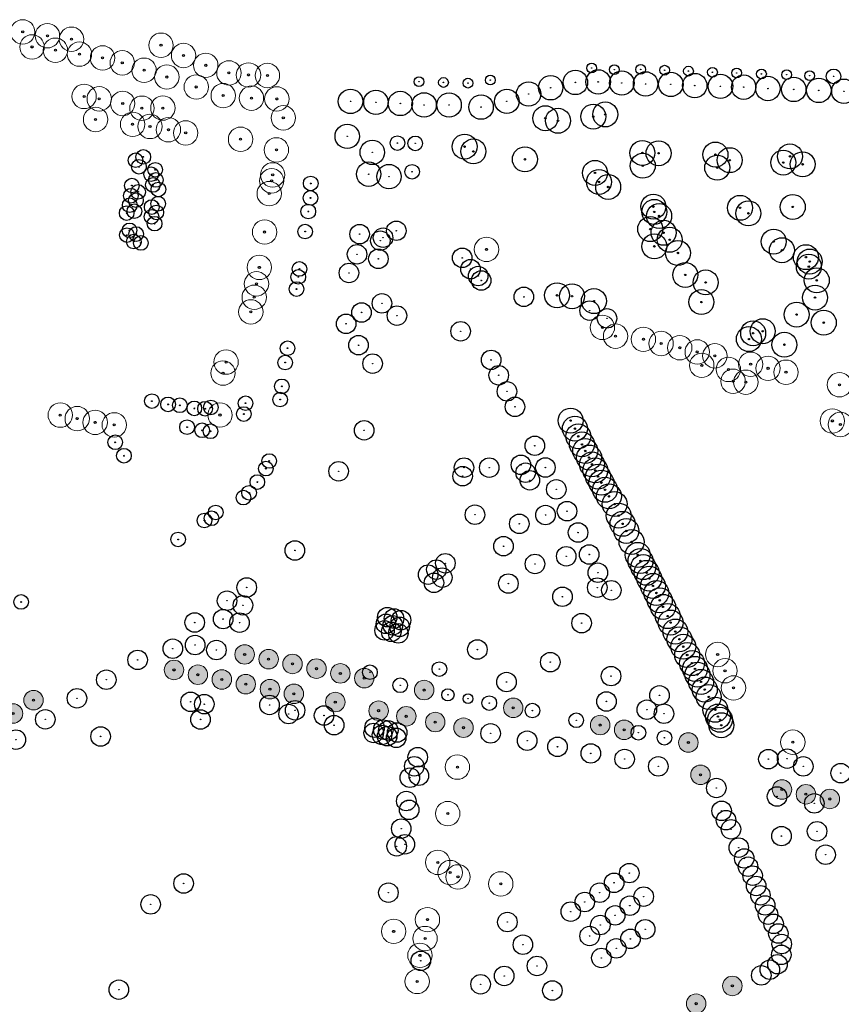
# Model space of a CAD drawing. Header units: metres. Extents: x 90594 to 181825, y 464363 to 930467.
# Tile 10 of 12: x 91999 to 92336, y 464586 to 464989. Entities that reach past the tile are written whole.
import ezdxf

# ---------------------------------------------------------------- set-up
doc = ezdxf.new("R2010")
doc.units = ezdxf.units.M
for name, color, linetype in [('00 bomen', 2, 'Continuous'), ('96.3 Toekomstige bomen', 6, 'Continuous'), ('97.2 Huidige bomen', 1, 'Continuous'), ('97.2 Huidige bomen_to cut', 8, 'Continuous'), ('_g_bomen_kroon', 10, 'Continuous'), ('_g_bomen_stam', 10, 'Continuous')]:
    doc.layers.add(name, color=color, linetype=linetype)
doc.layers.add('96.3 toekomstige bomen H', color=70, linetype='Continuous', transparency=0.7)

# ---------------------------------------------------------------- blocks, each defined once
blk = doc.blocks.new('*U160')
at = {"layer": '_g_bomen_stam'}
h = blk.add_hatch(color=0, dxfattribs=at)
edge = h.paths.add_edge_path()
edge.add_arc((0, 0), 102, 0, 360)
at = {"layer": '_g_bomen_kroon', "color": 0}
blk.add_circle((0, 0), 4000, dxfattribs=at)
at = {"layer": '_g_bomen_stam', "color": 0}
blk.add_circle((0, 0), 102, dxfattribs=at)
blk = doc.blocks.new('bomen')
at = {"layer": '00 bomen', "color": 0, "lineweight": 9, "ltscale": 0.2}
blk.add_circle((90971.25, 465182.2), 5, dxfattribs=at)
at = {"layer": '00 bomen', "color": 0}
blk.add_circle((90971.25, 465182.2), 0.421, dxfattribs=at)
blk = doc.blocks.new('recente bomen')
at = {"layer": '00 bomen', "color": 0, "ltscale": 20}
for radius in [5.12, 0.291]:
    blk.add_circle((0, 0), radius, dxfattribs=at)
blk = doc.blocks.new('*U174')
at = {"layer": '_g_bomen_stam'}
h = blk.add_hatch(color=0, dxfattribs=at)
edge = h.paths.add_edge_path()
edge.add_arc((0, 0), 102, 0, 360)
at = {"layer": '_g_bomen_kroon', "color": 0}
blk.add_circle((0, 0), 4000, dxfattribs=at)
at = {"layer": '_g_bomen_stam', "color": 0}
blk.add_circle((0, 0), 102, dxfattribs=at)
blk = doc.blocks.new('*U161')
at = {"layer": '_g_bomen_stam'}
h = blk.add_hatch(color=0, dxfattribs=at)
edge = h.paths.add_edge_path()
edge.add_arc((0, 0), 102, 0, 360)
at = {"layer": '_g_bomen_kroon', "color": 0}
blk.add_circle((0, 0), 3000, dxfattribs=at)
at = {"layer": '_g_bomen_stam', "color": 0}
blk.add_circle((0, 0), 102, dxfattribs=at)
blk = doc.blocks.new('*U162')
at = {"layer": '_g_bomen_stam'}
h = blk.add_hatch(color=0, dxfattribs=at)
edge = h.paths.add_edge_path()
edge.add_arc((0, 0), 102, 0, 360)
at = {"layer": '_g_bomen_kroon', "color": 0}
blk.add_circle((0, 0), 2000, dxfattribs=at)
at = {"layer": '_g_bomen_stam', "color": 0}
blk.add_circle((0, 0), 102, dxfattribs=at)
blk = doc.blocks.new('*U168')
at = {"layer": '_g_bomen_stam'}
h = blk.add_hatch(color=0, dxfattribs=at)
edge = h.paths.add_edge_path()
edge.add_arc((0, 0), 102, 0, 360)
at = {"layer": '_g_bomen_kroon', "color": 0}
blk.add_circle((0, 0), 2500, dxfattribs=at)
at = {"layer": '_g_bomen_stam', "color": 0}
blk.add_circle((0, 0), 102, dxfattribs=at)
blk = doc.blocks.new('*U95')
at = {"layer": '_g_bomen_stam'}
h = blk.add_hatch(color=0, dxfattribs=at)
edge = h.paths.add_edge_path()
edge.add_arc((0, 0), 102, 0, 360)
at = {"layer": '00 bomen', "color": 0}
blk.add_circle((0, 0), 3000, dxfattribs=at)
at = {"layer": '_g_bomen_stam', "color": 0}
blk.add_circle((0, 0), 102, dxfattribs=at)
blk = doc.blocks.new('*U97')
at = {"layer": '_g_bomen_stam'}
h = blk.add_hatch(color=0, dxfattribs=at)
edge = h.paths.add_edge_path()
edge.add_arc((0, 0), 102, 0, 360)
at = {"layer": '00 bomen', "color": 0}
blk.add_circle((0, 0), 2000, dxfattribs=at)
at = {"layer": '_g_bomen_stam', "color": 0}
blk.add_circle((0, 0), 102, dxfattribs=at)
blk = doc.blocks.new('*U96')
at = {"layer": '_g_bomen_stam'}
h = blk.add_hatch(color=0, dxfattribs=at)
edge = h.paths.add_edge_path()
edge.add_arc((0, 0), 102, 0, 360)
at = {"layer": '00 bomen', "color": 0}
blk.add_circle((0, 0), 5000, dxfattribs=at)
at = {"layer": '_g_bomen_stam', "color": 0}
blk.add_circle((0, 0), 102, dxfattribs=at)
blk = doc.blocks.new('design bomen')
at = {"layer": '96.3 toekomstige bomen H', "ltscale": 5}
h = blk.add_hatch(color=256, dxfattribs=at)
h.dxf.hatch_style = 1
edge = h.paths.add_edge_path()
edge.add_arc((90971.25, 465182.2), 4, 0, 360)
at = {"layer": '00 bomen', "color": 0, "lineweight": 9, "ltscale": 0.2}
blk.add_circle((90971.25, 465182.2), 4, dxfattribs=at)
at = {"layer": '00 bomen', "color": 0}
blk.add_circle((90971.25, 465182.2), 0.421, dxfattribs=at)

msp = doc.modelspace()

# ---------------------------------------------------------------- block references
at = {"layer": '96.3 Toekomstige bomen', "ltscale": 20}
for p in [(1120.13, -453.02), (1129.94, -454.96), (1139.75, -456.91), (1091.17, -459.38), (1100.97, -461.33), (1149.56, -458.85), (1159.36, -460.8), (1169.17, -462.75), (1110.78, -463.27), (1120.59, -465.22), (1130.5, -467.23), (1140.31, -469.18), (1193.69, -467.61), (1033.6, -471.77), (1157.28, -472.55), (1230.22, -474.93), (1025.22, -477.22), (1175.05, -476.07), (1186.37, -478.38), (1198.25, -480.74), (1265.86, -481.96), (1209.82, -483.04), (1275.67, -483.9), (1302, -489.13), (1306.98, -502.34), (1340.38, -508.37), (1350.19, -510.32), (1360, -512.26), (1320.03, -588.87), (1305.18, -596.14)]:
    msp.add_blockref('design bomen', p, dxfattribs=at)
at = {"layer": '97.2 Huidige bomen', "rotation": 0.07701555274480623}
for p in [(1654.53, -319.77), (1664.67, -321.34), (1674.52, -322.76), (1658.36, -325.93), (1667.94, -327.28), (1711.22, -325.23), (1677.79, -328.87), (1687.26, -330.43), (1720.45, -329.44), (1695.34, -332.43), (1704.28, -335.47), (1729.56, -333.46), (1713.61, -338.25), (1739.04, -336.58), (1747.07, -337.41), (1754.84, -337.63), (1725.67, -342.34), (1679.7, -346.21), (1685.89, -347.2), (1736.71, -345.87), (1748.29, -346.93), (1758.69, -347.24), (1758.69, -347.24), (1695.52, -349.1), (1703.39, -351.05), (1711.98, -350.98), (1684.39, -355.65), (1761.35, -354.99), (1699.57, -357.63), (1706.7, -358.51), (1714.25, -359.85), (1721.33, -361.17), (1743.82, -363.76), (1758.52, -368.12), (1735.39, -476.77), (1669.92, -476.8), (1676.87, -478.24), (1684.23, -479.79), (1692.05, -480.82), (1832.7, -621.06), (1828.75, -640.1), (1824.65, -660.11), (1829.74, -664.27), (1832.94, -666.05), (1850.48, -668.92), (1820.43, -683.56), (1806.57, -688.37), (1819.45, -691.31), (1817.35, -698.21), (1816.21, -708.9)]:
    msp.add_blockref('bomen', p, dxfattribs=at)
at = {"layer": '97.2 Huidige bomen'}
for name, p, xscale, yscale, zscale in [('*U97', (92233.6, 464969.47), 0.001, 0.001, 0.001), ('*U97', (92242.94, 464968.84), 0.001, 0.001, 0.001), ('*U97', (92253.72, 464968.91), 0.001, 0.001, 0.001), ('*U97', (92263.52, 464968.61), 0.001, 0.001, 0.001), ('*U97', (92273.29, 464968.21), 0.001, 0.001, 0.001), ('*U97', (92283.14, 464967.77), 0.001, 0.001, 0.001), ('*U97', (92293.06, 464967.48), 0.001, 0.001, 0.001), ('*U97', (92162.84, 464963.88), 0.001, 0.001, 0.001), ('*U97', (92172.88, 464963.57), 0.001, 0.001, 0.001), ('*U97', (92192.08, 464964.54), 0.001, 0.001, 0.001), ('*U96', (92216.8, 464961.4), 0.001, 0.001, 0.001), ('*U96', (92226.96, 464963.59), 0.001, 0.001, 0.001), ('*U96', (92236.28, 464963.81), 0.001, 0.001, 0.001), ('*U96', (92245.97, 464963.34), 0.001, 0.001, 0.001), ('*U96', (92255.71, 464962.97), 0.001, 0.001, 0.001), ('*U96', (92266.06, 464962.78), 0.001, 0.001, 0.001), ('*U96', (92275.87, 464962.31), 0.001, 0.001, 0.001), ('*U96', (92286.41, 464962), 0.001, 0.001, 0.001), ('*U96', (92295.92, 464961.66), 0.001, 0.001, 0.001), ('*U96', (92305.84, 464961.09), 0.001, 0.001, 0.001), ('*U97', (92303.22, 464967.08), 0.001, 0.001, 0.001), ('*U96', (92316.46, 464960.72), 0.001, 0.001, 0.001), ('*U97', (92313.57, 464966.74), 0.001, 0.001, 0.001), ('*U97', (92322.94, 464966.35), 0.001, 0.001, 0.001), ('*U95', (92332.76, 464966.07), 0.001, 0.001, 0.001), ('*U97', (92182.92, 464963.3), 0.001, 0.001, 0.001), ('*U96', (92207.76, 464958.85), 0.001, 0.001, 0.001), ('*U96', (92326.72, 464960.31), 0.001, 0.001, 0.001), ('*U96', (92337, 464959.97), 0.001, 0.001, 0.001), ('*U96', (92134.78, 464955.82), 0.001, 0.001, 0.001), ('*U96', (92145.17, 464955.42), 0.001, 0.001, 0.001), ('*U96', (92155.2, 464954.97), 0.001, 0.001, 0.001), ('*U96', (92164.94, 464954.37), 0.001, 0.001, 0.001), ('*U96', (92175.18, 464954.33), 0.001, 0.001, 0.001), ('*U96', (92188.3, 464953.48), 0.001, 0.001, 0.001), ('*U96', (92198.84, 464955.83), 0.001, 0.001, 0.001), ('*U96', (92133.42, 464941.48), 0.001, 0.001, 0.001), ('*U95', (92154, 464938.71), 0.001, 0.001, 0.001), ('*U95', (92161.29, 464938.6), 0.001, 0.001, 0.001), ('*U96', (92143.69, 464934.92), 0.001, 0.001, 0.001), ('recente bomen', (92046.67, 464931.7), 0.5863258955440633, 0.5863258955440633, 0.5863258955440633), ('recente bomen', (92049.83, 464933.08), 0.5863258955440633, 0.5863258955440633, 0.5863258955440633), ('recente bomen', (92048.07, 464929.03), 0.5863258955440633, 0.5863258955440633, 0.5863258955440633), ('recente bomen', (92054.73, 464927.8), 0.5863258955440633, 0.5863258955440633, 0.5863258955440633), ('*U96', (92142.23, 464925.99), 0.001, 0.001, 0.001), ('*U96', (92150.54, 464925), 0.001, 0.001, 0.001), ('*U95', (92160.03, 464926.97), 0.001, 0.001, 0.001), ('recente bomen', (92053.05, 464925.97), 0.5863258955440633, 0.5863258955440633, 0.5863258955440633), ('recente bomen', (92055, 464923.62), 0.5863258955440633, 0.5863258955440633, 0.5863258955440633), ('recente bomen', (92118.46, 464922.18), 0.5863258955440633, 0.5863258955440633, 0.5863258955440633), ('recente bomen', (92045.15, 464921.32), 0.5863258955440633, 0.5863258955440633, 0.5863258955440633), ('recente bomen', (92047.73, 464918.73), 0.5863258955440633, 0.5863258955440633, 0.5863258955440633), ('recente bomen', (92053.76, 464921.56), 0.5863258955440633, 0.5863258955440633, 0.5863258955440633), ('recente bomen', (92056.02, 464919.74), 0.5863258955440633, 0.5863258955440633, 0.5863258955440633), ('recente bomen', (92044.74, 464917.15), 0.5863258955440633, 0.5863258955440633, 0.5863258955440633), ('recente bomen', (92046.83, 464915.31), 0.5863258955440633, 0.5863258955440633, 0.5863258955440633), ('recente bomen', (92118.36, 464916.26), 0.5863258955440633, 0.5863258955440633, 0.5863258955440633), ('recente bomen', (92043.02, 464910.03), 0.5863258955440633, 0.5863258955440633, 0.5863258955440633), ('recente bomen', (92044.28, 464913.28), 0.5863258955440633, 0.5863258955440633, 0.5863258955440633), ('recente bomen', (92046.19, 464910.81), 0.5863258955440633, 0.5863258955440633, 0.5863258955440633), ('recente bomen', (92053.28, 464912.51), 0.5863258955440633, 0.5863258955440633, 0.5863258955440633), ('recente bomen', (92055.16, 464910.3), 0.5863258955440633, 0.5863258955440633, 0.5863258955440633), ('recente bomen', (92055.93, 464913.88), 0.5863258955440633, 0.5863258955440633, 0.5863258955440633), ('recente bomen', (92117.47, 464910.69), 0.5863258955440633, 0.5863258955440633, 0.5863258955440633), ('recente bomen', (92053.21, 464908.54), 0.5863258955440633, 0.5863258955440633, 0.5863258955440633), ('recente bomen', (92044.19, 464902.98), 0.5863258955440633, 0.5863258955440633, 0.5863258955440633), ('recente bomen', (92054.48, 464905.71), 0.5863258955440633, 0.5863258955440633, 0.5863258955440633), ('recente bomen', (92116.17, 464902.49), 0.5863258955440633, 0.5863258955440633, 0.5863258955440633), ('*U160', (92138.49, 464901.42), 0.001, 0.001, 0.001), ('*U160', (92153.54, 464902.8), 0.001, 0.001, 0.001), ('recente bomen', (92043.12, 464901.02), 0.5863258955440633, 0.5863258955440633, 0.5863258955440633), ('recente bomen', (92045.95, 464898.37), 0.5863258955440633, 0.5863258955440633, 0.5863258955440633), ('recente bomen', (92046.91, 464901.46), 0.5863258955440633, 0.5863258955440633, 0.5863258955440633), ('*U160', (92147, 464898.74), 0.001, 0.001, 0.001), ('*U160', (92148.12, 464899.97), 0.001, 0.001, 0.001), ('recente bomen', (92048.86, 464897.81), 0.5863258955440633, 0.5863258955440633, 0.5863258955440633), ('*U160', (92137.44, 464893.15), 0.001, 0.001, 0.001), ('*U160', (92146.18, 464891.3), 0.001, 0.001, 0.001), ('*U160', (92180.56, 464891.7), 0.001, 0.001, 0.001), ('recente bomen', (92113.84, 464887.14), 0.5863258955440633, 0.5863258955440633, 0.5863258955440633), ('*U160', (92134.14, 464885.51), 0.001, 0.001, 0.001), ('*U160', (92183.97, 464887.06), 0.001, 0.001, 0.001), ('recente bomen', (92113.37, 464883.89), 0.5863258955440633, 0.5863258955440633, 0.5863258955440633), ('*U160', (92187.1, 464884.25), 0.001, 0.001, 0.001), ('*U160', (92188.34, 464882.42), 0.001, 0.001, 0.001), ('recente bomen', (92112.64, 464878.91), 0.5863258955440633, 0.5863258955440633, 0.5863258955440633), ('*U160', (92147.65, 464873.05), 0.001, 0.001, 0.001), ('*U160', (92205.82, 464875.72), 0.001, 0.001, 0.001), ('*U160', (92139.29, 464869.31), 0.001, 0.001, 0.001), ('*U160', (92232.78, 464870.07), 0.001, 0.001, 0.001), ('*U160', (92132.97, 464864.67), 0.001, 0.001, 0.001), ('*U160', (92153.79, 464868.02), 0.001, 0.001, 0.001), ('*U160', (92239.9, 464866.91), 0.001, 0.001, 0.001), ('*U160', (92179.91, 464861.59), 0.001, 0.001, 0.001), ('recente bomen', (92108.97, 464854.67), 0.5863258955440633, 0.5863258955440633, 0.5863258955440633), ('*U160', (92138.06, 464855.91), 0.001, 0.001, 0.001), ('*U160', (92192.4, 464849.88), 0.001, 0.001, 0.001), ('recente bomen', (92107.99, 464848.8), 0.5863258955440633, 0.5863258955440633, 0.5863258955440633), ('*U160', (92143.82, 464848.34), 0.001, 0.001, 0.001), ('*U160', (92195.52, 464843.59), 0.001, 0.001, 0.001), ('recente bomen', (92106.62, 464839.04), 0.5863258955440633, 0.5863258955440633, 0.5863258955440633), ('*U160', (92198.9, 464836.97), 0.001, 0.001, 0.001), ('recente bomen', (92105.93, 464833.63), 0.5863258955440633, 0.5863258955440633, 0.5863258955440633), ('recente bomen', (92053.37, 464833), 0.5863258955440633, 0.5863258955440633, 0.5863258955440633), ('recente bomen', (92059.99, 464831.64), 0.5863258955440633, 0.5863258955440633, 0.5863258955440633), ('recente bomen', (92064.81, 464831.27), 0.5863258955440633, 0.5863258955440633, 0.5863258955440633), ('recente bomen', (92070.76, 464830.01), 0.5863258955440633, 0.5863258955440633, 0.5863258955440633), ('recente bomen', (92075.16, 464829.87), 0.5863258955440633, 0.5863258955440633, 0.5863258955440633), ('recente bomen', (92077.52, 464830.39), 0.5863258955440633, 0.5863258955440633, 0.5863258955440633), ('recente bomen', (92091.75, 464832.13), 0.5863258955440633, 0.5863258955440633, 0.5863258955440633), ('*U160', (92202.16, 464830.66), 0.001, 0.001, 0.001), ('recente bomen', (92091.04, 464827.69), 0.5863258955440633, 0.5863258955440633, 0.5863258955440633), ('recente bomen', (92067.78, 464822.31), 0.5863258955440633, 0.5863258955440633, 0.5863258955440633), ('*U160', (92140.36, 464821.02), 0.001, 0.001, 0.001), ('recente bomen', (92073.96, 464821.02), 0.5863258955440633, 0.5863258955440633, 0.5863258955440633), ('recente bomen', (92077.39, 464820.64), 0.5863258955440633, 0.5863258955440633, 0.5863258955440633), ('recente bomen', (92038.33, 464816.11), 0.5863258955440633, 0.5863258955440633, 0.5863258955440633), ('*U160', (92210.31, 464814.69), 0.001, 0.001, 0.001), ('recente bomen', (92041.92, 464810.61), 0.5863258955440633, 0.5863258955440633, 0.5863258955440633), ('recente bomen', (92100.08, 464805.34), 0.5863258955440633, 0.5863258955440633, 0.5863258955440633), ('recente bomen', (92101.45, 464808.45), 0.5863258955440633, 0.5863258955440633, 0.5863258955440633), ('*U160', (92129.9, 464804.24), 0.001, 0.001, 0.001), ('*U160', (92204.61, 464806.88), 0.001, 0.001, 0.001), ('*U160', (92214.64, 464805.78), 0.001, 0.001, 0.001), ('recente bomen', (92096.58, 464799.81), 0.5863258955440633, 0.5863258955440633, 0.5863258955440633), ('*U160', (92219.1, 464796.81), 0.001, 0.001, 0.001), ('recente bomen', (92090.88, 464793.43), 0.5863258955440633, 0.5863258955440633, 0.5863258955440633), ('recente bomen', (92093.19, 464795.43), 0.5863258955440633, 0.5863258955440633, 0.5863258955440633), ('recente bomen', (92077.82, 464784.97), 0.5863258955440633, 0.5863258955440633, 0.5863258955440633), ('recente bomen', (92079.53, 464787.36), 0.5863258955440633, 0.5863258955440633, 0.5863258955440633), ('*U160', (92185.78, 464786.44), 0.001, 0.001, 0.001), ('*U160', (92214.7, 464786.31), 0.001, 0.001, 0.001), ('*U160', (92223.52, 464787.88), 0.001, 0.001, 0.001), ('recente bomen', (92074.9, 464784.07), 0.5863258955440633, 0.5863258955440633, 0.5863258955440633), ('*U160', (92203.96, 464782.72), 0.001, 0.001, 0.001), ('*U160', (92228.05, 464779.13), 0.001, 0.001, 0.001), ('recente bomen', (92064.12, 464776.31), 0.5863258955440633, 0.5863258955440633, 0.5863258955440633), ('*U160', (92197.49, 464773.53), 0.001, 0.001, 0.001), ('*U160', (92111.97, 464771.79), 0.001, 0.001, 0.001), ('*U160', (92223.19, 464769.41), 0.001, 0.001, 0.001), ('*U160', (92232.6, 464770.13), 0.001, 0.001, 0.001), ('*U160', (92169.97, 464763.94), 0.001, 0.001, 0.001), ('*U160', (92173.65, 464766.53), 0.001, 0.001, 0.001), ('*U160', (92210.38, 464766.25), 0.001, 0.001, 0.001), ('*U160', (92166.58, 464761.88), 0.001, 0.001, 0.001), ('*U160', (92172.38, 464760.66), 0.001, 0.001, 0.001), ('*U160', (92236.15, 464762.66), 0.001, 0.001, 0.001), ('*U160', (92168.97, 464758.53), 0.001, 0.001, 0.001), ('*U160', (92199.47, 464758.22), 0.001, 0.001, 0.001), ('*U160', (92235.93, 464756.56), 0.001, 0.001, 0.001), ('*U160', (92221.64, 464752.81), 0.001, 0.001, 0.001), ('*U160', (92241.68, 464755.47), 0.001, 0.001, 0.001), ('recente bomen', (91999.75, 464750.67), 0.5863258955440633, 0.5863258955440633, 0.5863258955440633), ('*U160', (92149.86, 464744.45), 0.001, 0.001, 0.001), ('*U160', (92152.62, 464743.89), 0.001, 0.001, 0.001), ('*U160', (92149.29, 464741.7), 0.001, 0.001, 0.001), ('*U160', (92152.12, 464741.14), 0.001, 0.001, 0.001), ('*U160', (92154.89, 464740.51), 0.001, 0.001, 0.001), ('*U160', (92155.47, 464743.23), 0.001, 0.001, 0.001), ('*U160', (92229.49, 464742.01), 0.001, 0.001, 0.001), ('*U160', (92148.73, 464739.04), 0.001, 0.001, 0.001), ('*U160', (92151.47, 464738.42), 0.001, 0.001, 0.001), ('*U160', (92154.35, 464737.82), 0.001, 0.001, 0.001), ('*U174', (92061.93, 464731.53), 0.001, 0.001, 0.001), ('*U160', (92071.08, 464733.03), 0.001, 0.001, 0.001), ('*U160', (92079.81, 464730.99), 0.001, 0.001, 0.001), ('*U160', (92186.79, 464731.18), 0.001, 0.001, 0.001), ('*U160', (92216.65, 464726.03), 0.001, 0.001, 0.001), ('*U161', (92142.75, 464721.89), 0.001, 0.001, 0.001), ('*U161', (92171.2, 464723.15), 0.001, 0.001, 0.001), ('*U160', (92241.56, 464720.3), 0.001, 0.001, 0.001), ('*U160', (92034.68, 464718.82), 0.001, 0.001, 0.001), ('*U161', (92155.13, 464716.53), 0.001, 0.001, 0.001), ('*U160', (92198.71, 464717.86), 0.001, 0.001, 0.001), ('*U160', (92261.42, 464712.4), 0.001, 0.001, 0.001), ('*U174', (92022.66, 464711.2), 0.001, 0.001, 0.001), ('*U160', (92069.23, 464709.77), 0.001, 0.001, 0.001), ('*U160', (92074.83, 464708.79), 0.001, 0.001, 0.001), ('*U160', (92101.58, 464708.49), 0.001, 0.001, 0.001), ('*U168', (92174.71, 464712.63), 0.001, 0.001, 0.001), ('*U162', (92182.93, 464711.02), 0.001, 0.001, 0.001), ('*U161', (92191.66, 464709.22), 0.001, 0.001, 0.001), ('*U160', (92239.68, 464709.9), 0.001, 0.001, 0.001), ('*U160', (92109.4, 464704.75), 0.001, 0.001, 0.001), ('*U160', (92112.06, 464706.29), 0.001, 0.001, 0.001), ('*U160', (92123.91, 464704.15), 0.001, 0.001, 0.001), ('*U161', (92209.34, 464706.18), 0.001, 0.001, 0.001), ('*U160', (92256.24, 464706.53), 0.001, 0.001, 0.001), ('*U160', (92263.24, 464704.88), 0.001, 0.001, 0.001), ('*U174', (92009.66, 464702.58), 0.001, 0.001, 0.001), ('*U160', (92073.29, 464702.52), 0.001, 0.001, 0.001), ('*U160', (92128.05, 464700.18), 0.001, 0.001, 0.001), ('*U161', (92227.3, 464702.19), 0.001, 0.001, 0.001), ('*U174', (92032.33, 464695.57), 0.001, 0.001, 0.001), ('*U160', (92144.27, 464696.99), 0.001, 0.001, 0.001), ('*U160', (92144.63, 464699.14), 0.001, 0.001, 0.001), ('*U160', (92147.69, 464696.17), 0.001, 0.001, 0.001), ('*U160', (92148.19, 464698.37), 0.001, 0.001, 0.001), ('*U160', (92149.8, 464695.67), 0.001, 0.001, 0.001), ('*U160', (92150.26, 464698), 0.001, 0.001, 0.001), ('*U160', (92153.9, 464697.2), 0.001, 0.001, 0.001), ('*U160', (92192.2, 464696.82), 0.001, 0.001, 0.001), ('*U161', (92252.77, 464697.1), 0.001, 0.001, 0.001), ('*U160', (91997.62, 464694.26), 0.001, 0.001, 0.001), ('*U160', (92153.5, 464695.01), 0.001, 0.001, 0.001), ('*U160', (92207.19, 464693.83), 0.001, 0.001, 0.001), ('*U160', (92219.61, 464691.33), 0.001, 0.001, 0.001), ('*U161', (92263.44, 464695.02), 0.001, 0.001, 0.001), ('*U160', (92233.26, 464688.61), 0.001, 0.001, 0.001), ('*U160', (92160.9, 464683.33), 0.001, 0.001, 0.001), ('*U160', (92162.32, 464687.07), 0.001, 0.001, 0.001), ('*U160', (92247.12, 464686.31), 0.001, 0.001, 0.001), ('*U160', (92260.92, 464683.29), 0.001, 0.001, 0.001), ('*U160', (92306.06, 464686.27), 0.001, 0.001, 0.001), ('*U160', (92313.74, 464686.48), 0.001, 0.001, 0.001), ('*U160', (92320.36, 464683.29), 0.001, 0.001, 0.001), ('*U160', (92162.79, 464679.46), 0.001, 0.001, 0.001), ('*U160', (92335.7, 464680.54), 0.001, 0.001, 0.001), ('*U160', (92159.11, 464678.67), 0.001, 0.001, 0.001), ('*U160', (92157.63, 464669.09), 0.001, 0.001, 0.001), ('*U160', (92158.79, 464665.49), 0.001, 0.001, 0.001), ('*U160', (92286.87, 464665.08), 0.001, 0.001, 0.001), ('*U160', (92288.69, 464661.24), 0.001, 0.001, 0.001), ('*U160', (92155.56, 464657.78), 0.001, 0.001, 0.001), ('*U160', (92290.73, 464657.53), 0.001, 0.001, 0.001), ('*U160', (92326, 464656.7), 0.001, 0.001, 0.001), ('*U160', (92157.06, 464651.37), 0.001, 0.001, 0.001), ('*U160', (92311.42, 464654.73), 0.001, 0.001, 0.001), ('*U160', (92153.71, 464650.55), 0.001, 0.001, 0.001), ('*U160', (92293.91, 464650), 0.001, 0.001, 0.001), ('*U160', (92329.51, 464647.09), 0.001, 0.001, 0.001), ('*U160', (92296.15, 464645.58), 0.001, 0.001, 0.001), ('*U160', (92249.05, 464639.57), 0.001, 0.001, 0.001), ('*U160', (92297.72, 464642.2), 0.001, 0.001, 0.001), ('*U160', (92066.37, 464635.33), 0.001, 0.001, 0.001), ('*U160', (92242.82, 464635.6), 0.001, 0.001, 0.001), ('*U160', (92299.57, 464638.53), 0.001, 0.001, 0.001), ('*U160', (92150.29, 464631.55), 0.001, 0.001, 0.001), ('*U160', (92236.91, 464631.52), 0.001, 0.001, 0.001), ('*U160', (92301.03, 464634.3), 0.001, 0.001, 0.001), ('*U160', (92052.86, 464626.76), 0.001, 0.001, 0.001), ('*U160', (92230.79, 464627.71), 0.001, 0.001, 0.001), ('*U160', (92254.94, 464629.94), 0.001, 0.001, 0.001), ('*U160', (92302.79, 464630.47), 0.001, 0.001, 0.001), ('*U160', (92225.05, 464623.78), 0.001, 0.001, 0.001), ('*U160', (92249.26, 464626.21), 0.001, 0.001, 0.001), ('*U160', (92304.71, 464626.32), 0.001, 0.001, 0.001), ('*U160', (92305.93, 464622.56), 0.001, 0.001, 0.001), ('*U160', (92199.07, 464619.51), 0.001, 0.001, 0.001), ('*U160', (92243.24, 464622.24), 0.001, 0.001, 0.001), ('*U160', (92308.2, 464618.78), 0.001, 0.001, 0.001), ('*U160', (92237.18, 464618.29), 0.001, 0.001, 0.001), ('*U160', (92255.55, 464616.53), 0.001, 0.001, 0.001), ('*U160', (92310.13, 464614.8), 0.001, 0.001, 0.001), ('*U160', (92232.76, 464613.79), 0.001, 0.001, 0.001), ('*U160', (92249.52, 464612.62), 0.001, 0.001, 0.001), ('*U160', (92311.51, 464610.51), 0.001, 0.001, 0.001), ('*U160', (92205.43, 464610.22), 0.001, 0.001, 0.001), ('*U160', (92243.71, 464608.71), 0.001, 0.001, 0.001), ('*U160', (92163.59, 464603.64), 0.001, 0.001, 0.001), ('*U160', (92237.59, 464604.78), 0.001, 0.001, 0.001), ('*U160', (92311.34, 464606.06), 0.001, 0.001, 0.001), ('*U160', (92211.2, 464601.5), 0.001, 0.001, 0.001), ('*U160', (92306.64, 464599.99), 0.001, 0.001, 0.001), ('*U160', (92309.77, 464602.22), 0.001, 0.001, 0.001), ('*U160', (92197.77, 464597.42), 0.001, 0.001, 0.001), ('*U160', (92303.13, 464597.66), 0.001, 0.001, 0.001), ('*U160', (92039.82, 464591.8), 0.001, 0.001, 0.001), ('*U160', (92188.09, 464594.01), 0.001, 0.001, 0.001), ('*U160', (92217.51, 464591.45), 0.001, 0.001, 0.001)]:
    msp.add_blockref(name, p, dxfattribs=dict(at, xscale=xscale, yscale=yscale, zscale=zscale))
for name, p in [('recente bomen', (92214.62, 464948.93)), ('recente bomen', (92234.27, 464949.57)), ('recente bomen', (92239.2, 464950.46)), ('recente bomen', (92219.82, 464947.88)), ('recente bomen', (92181.54, 464937.28)), ('recente bomen', (92185.13, 464935.32)), ('recente bomen', (92254.41, 464934.7)), ('recente bomen', (92261.03, 464934.56)), ('recente bomen', (92284.36, 464934.03)), ('recente bomen', (92314.9, 464933.29)), ('recente bomen', (92206.24, 464932.08)), ('recente bomen', (92254.58, 464929.45)), ('recente bomen', (92285.07, 464928.66)), ('recente bomen', (92290.19, 464931.73)), ('recente bomen', (92312.15, 464930.74)), ('recente bomen', (92320.09, 464930.03)), ('bomen', (1131.62, -256.5)), ('recente bomen', (92234.99, 464926.52)), ('bomen', (1131.19, -258.94)), ('recente bomen', (92236.61, 464922.8)), ('recente bomen', (92240.38, 464920.75)), ('bomen', (1130.2, -264.17)), ('recente bomen', (92258.92, 464912.69)), ('recente bomen', (92294.43, 464912.2)), ('recente bomen', (92316.06, 464912.56)), ('recente bomen', (92259.28, 464910.53)), ('recente bomen', (92261.28, 464908.86)), ('recente bomen', (92297.85, 464909.94)), ('bomen', (1128.3, -279.91)), ('recente bomen', (92257.62, 464903.48)), ('recente bomen', (92263.08, 464901.98)), ('recente bomen', (92259.32, 464896.41)), ('recente bomen', (92265.62, 464899.09)), ('recente bomen', (92308.25, 464898.37)), ('bomen', (1219.25, -287.03)), ('recente bomen', (92268.97, 464893.69)), ('recente bomen', (92311.58, 464894.82)), ('recente bomen', (92321.42, 464891.98)), ('recente bomen', (92322.63, 464888.1)), ('recente bomen', (92323, 464890.19)), ('bomen', (1126.16, -294.41)), ('recente bomen', (92271.97, 464884.7)), ('bomen', (1124.98, -301.15)), ('recente bomen', (92280.34, 464881.64)), ('recente bomen', (92325.89, 464882.48)), ('recente bomen', (92219.42, 464876.35)), ('recente bomen', (92225.57, 464875.96)), ('bomen', (1124.06, -306.65)), ('recente bomen', (92234.52, 464873.97)), ('recente bomen', (92278.6, 464873.58)), ('recente bomen', (92325.17, 464875.42)), ('bomen', (1122.67, -312.64)), ('recente bomen', (92317.62, 464868.45)), ('recente bomen', (92328.75, 464865.14)), ('bomen', (1266.77, -319.01)), ('bomen', (1272.15, -322.59)), ('recente bomen', (92299.81, 464860.8)), ('recente bomen', (92303.74, 464861.64)), ('bomen', (1283.58, -323.88)), ('bomen', (1290.84, -325.59)), ('recente bomen', (92298.05, 464858.39)), ('recente bomen', (92312.62, 464856.11)), ('bomen', (1298.47, -327.33)), ('bomen', (1305.63, -329.06)), ('bomen', (1312.86, -330.66)), ('bomen', (1112.52, -333.22)), ('bomen', (1307.5, -334.56)), ('bomen', (1327.53, -334.11)), ('bomen', (1111.25, -337.72)), ('bomen', (1318.42, -336.23)), ('bomen', (1334.66, -335.77)), ('bomen', (1342.01, -337.37)), ('bomen', (1320.34, -341.08)), ('bomen', (1325.55, -341.46)), ('bomen', (1363.94, -342.5)), ('recente bomen', (92224.97, 464825.01)), ('bomen', (1361.03, -357.34)), ('bomen', (1364.31, -358.78)), ('recente bomen', (92226.73, 464821.71)), ('recente bomen', (92228.12, 464818.54)), ('recente bomen', (92229.6, 464815.26)), ('recente bomen', (92230.96, 464812.55)), ('recente bomen', (92232.58, 464809.88)), ('recente bomen', (92233.74, 464807.07)), ('recente bomen', (92235.11, 464804.59)), ('recente bomen', (92236.27, 464802.06)), ('recente bomen', (92237.63, 464799.57)), ('recente bomen', (92239.1, 464796.66)), ('recente bomen', (92240.68, 464793.96)), ('recente bomen', (92243.03, 464790.8)), ('recente bomen', (92244.7, 464786.05)), ('recente bomen', (92246.27, 464782.7)), ('recente bomen', (92247.82, 464779.78)), ('recente bomen', (92249.96, 464775.27)), ('recente bomen', (92252.49, 464769.98)), ('recente bomen', (92253.63, 464767.5)), ('recente bomen', (92254.79, 464764.96)), ('recente bomen', (92256.16, 464762.62)), ('recente bomen', (92257.23, 464760.26)), ('recente bomen', (92258.72, 464757.27)), ('recente bomen', (92260.15, 464754.36)), ('recente bomen', (92261.55, 464751.36)), ('recente bomen', (92262.9, 464748.66)), ('recente bomen', (92264.78, 464744.89)), ('recente bomen', (92265.97, 464742.25)), ('recente bomen', (92267.88, 464738.56)), ('recente bomen', (92269.59, 464735.39)), ('recente bomen', (92271.17, 464732.35)), ('recente bomen', (92272.76, 464728.94)), ('bomen', (1314.01, -453.04)), ('recente bomen', (92274.78, 464725.61)), ('recente bomen', (92275.98, 464723.25)), ('bomen', (1317.02, -459.7)), ('recente bomen', (92276.97, 464720.91)), ('recente bomen', (92278.48, 464717.93)), ('recente bomen', (92279.99, 464714.8)), ('bomen', (1320.51, -466.74)), ('recente bomen', (92281.6, 464711.76)), ('recente bomen', (92284.32, 464706.49)), ('recente bomen', (92285.37, 464703.72)), ('recente bomen', (92286.2, 464702.4)), ('recente bomen', (92286.73, 464700.18)), ('bomen', (1344.81, -488.98))]:
    msp.add_blockref(name, p, dxfattribs=at)
at = {"layer": '97.2 Huidige bomen_to cut', "xscale": 0.001, "yscale": 0.001, "zscale": 0.001}
for p in [(92181.29, 464805.72), (92191.63, 464805.72), (92180.72, 464802.25), (92206.54, 464803.63), (92208.26, 464800.53), (92092.23, 464756.63), (92084.15, 464751.19), (92090.67, 464749.33), (92082.56, 464743.66), (92070.93, 464742.26), (92089.29, 464742.21), (92047.5, 464726.94), (92284.71, 464674.44), (92309.61, 464670.97), (92324.87, 464668.15)]:
    msp.add_blockref('*U160', p, dxfattribs=at)

doc.saveas('drawing.dxf')
